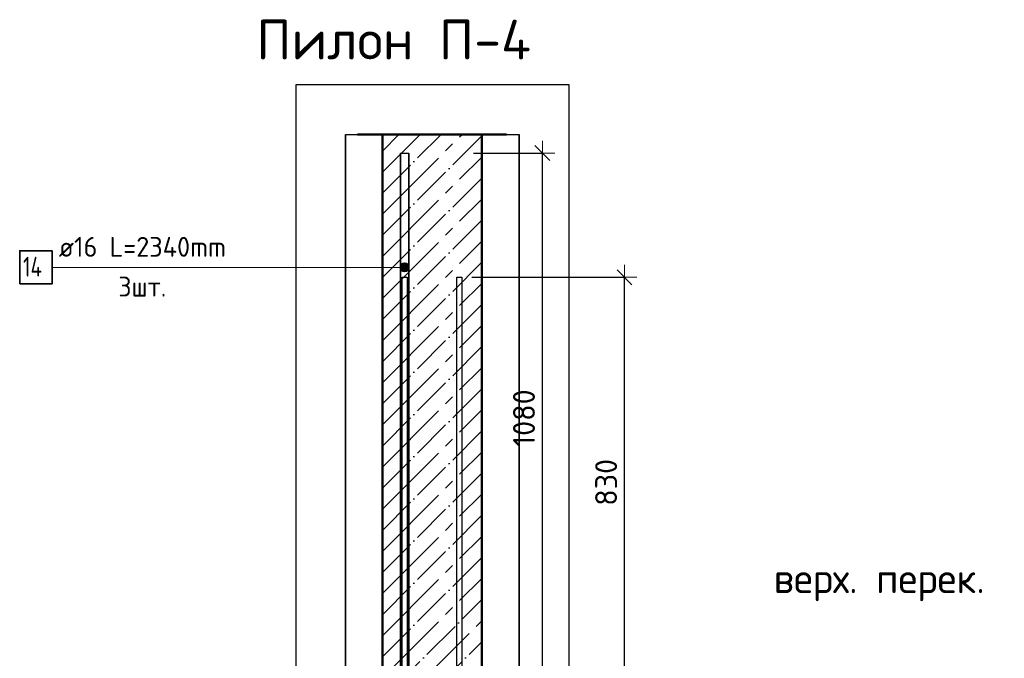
# Model space of a CAD drawing. Header units: millimetres. Extents: x -30645 to 44626, y 46540 to 77351.
# Tile 19 of 84: x -27520 to -25539, y 55158 to 56444. Entities that reach past the tile are written whole.
import ezdxf

# ---------------------------------------------------------------- set-up
doc = ezdxf.new("R2010")
doc.units = ezdxf.units.MM
doc.header["$PDMODE"] = 65
doc.linetypes.add('______11', pattern=[100, 80, -10, 0, -10])
doc.linetypes.add('______5', pattern=[220, 160, -20, 20, -20])
for name, color, linetype, lineweight in [('Standard', 7, 'Continuous', 25), ('Арм.стержн. вертикальными 1', 22, 'Continuous', 35), ('Высотная отметки_ общее', 7, 'Continuous', 13), ('Размерная линия_ общее', 7, 'Continuous', 13)]:
    doc.layers.add(name, color=color, linetype=linetype, lineweight=lineweight)
doc.layers.add('Арм.стержн. вертикальными 2', color=7, linetype='Continuous', lineweight=35, true_color=0x006e00)
doc.styles.add('ISOCPEUR', font='ISOCPEUR')
doc.dimstyles.new('DIMSTYLE_3', dxfattribs={"dimtxt": 44, "dimasz": 50, "dimexe": 0, "dimexo": 0, "dimgap": 22, "dimtad": 2, "dimdec": 0, "dimrnd": 5, "dimzin": 12, "dimdsep": 46, "dimtxsty": 'ISOCPEUR', "dimblk1": 'ALL_ML_STRICH', "dimblk2": 'ALL_ML_STRICH', "dimsah": 1, "dimcen": 0, "dimclrd": 7, "dimclre": 256, "dimclrt": 7, "dimadec": 0, "dimazin": 0, "dimtfac": 1, "dimtdec": 0, "dimtix": 1, "dimtmove": 2, "dimatfit": 3, "dimfxl": 0, "dimtzin": 0, "dimlwd": 0, "dimlwe": -3, "dimarcsym": 0})

# ---------------------------------------------------------------- blocks, each defined once
blk = doc.blocks.new('ALL_ML_STRICH')
at = {"color": 0, "linetype": 'ByBlock', "lineweight": -2}
for p, q in [((0, -0.5), (0, 0.5)), ((-1, 0), (0.5, 0)), ((-0.3, -0.3), (0.3, 0.3))]:
    blk.add_line(p, q, dxfattribs=at)
blk = doc.blocks.new('*D205')
at = {"layer": 'DEFPOINTS', "color": 7, "linetype": 'Continuous', "lineweight": 13, "transparency": 33554687}
for p in [(-26627, 56175), (-26590.5, 55095), (-26468.4, 55095)]:
    blk.add_point(p, dxfattribs=at)
at = {"layer": 'Размерная линия_ общее', "color": 253, "linetype": 'Continuous', "lineweight": -2, "true_color": 0xa0a0a0, "transparency": 33554687}
for p, q in [((-26607, 56175), (-26468.4, 56175)), ((-26570.5, 55095), (-26468.4, 55095))]:
    blk.add_line(p, q, dxfattribs=at)
at = {"layer": 'Размерная линия_ общее', "color": 7, "linetype": 'Continuous', "lineweight": -2, "transparency": 33554687}
blk.add_line((-26468.4, 55095), (-26468.4, 56175), dxfattribs=at)
at = {"layer": 'Размерная линия_ общее', "color": 7, "linetype": 'Continuous', "lineweight": 13, "transparency": 33554687, "xscale": 50, "yscale": 50, "zscale": 50}
for p, rotation in [((-26468.4, 56175), 90), ((-26468.4, 55095), 270)]:
    blk.add_blockref('ALL_ML_STRICH', p, dxfattribs=dict(at, rotation=rotation))
at = {"layer": 'Размерная линия_ общее', "color": 7, "linetype": 'Continuous', "lineweight": 13, "transparency": 33554687, "insert": (-26505.4, 55641.6), "char_height": 44, "width": 176, "attachment_point": 5, "rotation": 90, "style": 'ISOCPEUR'}
blk.add_mtext('\\A1;{1080}', dxfattribs=at)
blk = doc.blocks.new('COMPLEX_ELEVATIONDIM_7')
at = {"layer": 'Высотная отметки_ общее', "color": 7, "linetype": 'Continuous', "lineweight": 13, "transparency": 33554687, "insert": (-26002.9, 55272.9), "char_height": 60, "width": 478.865, "attachment_point": 7, "style": 'ISOCPEUR'}
blk.add_mtext('\\W0.97;верх. перек.', dxfattribs=at)
blk = doc.blocks.new('*D215')
at = {"layer": 'DEFPOINTS', "color": 7, "linetype": 'Continuous', "lineweight": 13, "transparency": 33554687}
for p in [(-26630.5, 55925), (-26590.5, 55095), (-26303.1, 55095)]:
    blk.add_point(p, dxfattribs=at)
at = {"layer": 'Размерная линия_ общее', "color": 253, "linetype": 'Continuous', "lineweight": -2, "true_color": 0xa0a0a0, "transparency": 33554687}
for p, q in [((-26610.5, 55925), (-26303.1, 55925)), ((-26570.5, 55095), (-26303.1, 55095))]:
    blk.add_line(p, q, dxfattribs=at)
at = {"layer": 'Размерная линия_ общее', "color": 7, "linetype": 'Continuous', "lineweight": -2, "transparency": 33554687}
blk.add_line((-26303.1, 55095), (-26303.1, 55925), dxfattribs=at)
at = {"layer": 'Размерная линия_ общее', "color": 7, "linetype": 'Continuous', "lineweight": 13, "transparency": 33554687, "xscale": 50, "yscale": 50, "zscale": 50}
for p, rotation in [((-26303.1, 55925), 90), ((-26303.1, 55095), 270)]:
    blk.add_blockref('ALL_ML_STRICH', p, dxfattribs=dict(at, rotation=rotation))
at = {"layer": 'Размерная линия_ общее', "color": 7, "linetype": 'Continuous', "lineweight": 13, "transparency": 33554687, "insert": (-26340.1, 55512.2), "char_height": 44, "width": 132, "attachment_point": 5, "rotation": 90, "style": 'ISOCPEUR'}
blk.add_mtext('\\A1;{830}', dxfattribs=at)

msp = doc.modelspace()

# ---------------------------------------------------------------- hatches: boundary and pattern name
at = {"layer": 'Арм.стержн. вертикальными 2', "linetype": 'Continuous', "lineweight": 13, "transparency": 33554687}
for points in [[(-26753.7, 55940.5), (-26753.7, 55949.5), (-26755, 55945)], [(-26753.7, 55940.5), (-26753.7, 55949.5), (-26755, 55945)], [(-26753.2, 55940.5), (-26753.2, 55949.5), (-26754.5, 55945)], [(-26753.7, 55949.5), (-26750.5, 55937.3), (-26750.5, 55952.7)], [(-26753.7, 55949.5), (-26750.5, 55937.3), (-26750.5, 55952.7)], [(-26753.7, 55949.5), (-26753.7, 55940.5), (-26750.5, 55937.3)], [(-26753.7, 55949.5), (-26753.7, 55940.5), (-26750.5, 55937.3)], [(-26753.2, 55949.5), (-26750, 55937.3), (-26750, 55952.7)], [(-26753.2, 55949.5), (-26753.2, 55940.5), (-26750, 55937.3)], [(-26750.5, 55952.7), (-26746, 55936), (-26746, 55954)], [(-26750.5, 55952.7), (-26746, 55936), (-26746, 55954)], [(-26750.5, 55952.7), (-26750.5, 55937.3), (-26746, 55936)], [(-26750.5, 55952.7), (-26750.5, 55937.3), (-26746, 55936)], [(-26750, 55952.7), (-26745.5, 55936), (-26745.5, 55954)], [(-26750, 55952.7), (-26750, 55937.3), (-26745.5, 55936)], [(-26746, 55954), (-26746, 55936), (-26741.5, 55937.3)], [(-26746, 55954), (-26741.5, 55937.3), (-26741.5, 55952.7)], [(-26746, 55954), (-26746, 55936), (-26741.5, 55937.3)], [(-26746, 55954), (-26741.5, 55937.3), (-26741.5, 55952.7)], [(-26745.5, 55954), (-26745.5, 55936), (-26741, 55937.3)], [(-26745.5, 55954), (-26741, 55937.3), (-26741, 55952.7)], [(-26741.5, 55952.7), (-26741.5, 55937.3), (-26738.3, 55940.5)], [(-26741.5, 55952.7), (-26738.3, 55940.5), (-26738.3, 55949.5)], [(-26741.5, 55952.7), (-26741.5, 55937.3), (-26738.3, 55940.5)], [(-26741.5, 55952.7), (-26738.3, 55940.5), (-26738.3, 55949.5)], [(-26741, 55952.7), (-26741, 55937.3), (-26737.8, 55940.5)], [(-26741, 55952.7), (-26737.8, 55940.5), (-26737.8, 55949.5)], [(-26738.3, 55949.5), (-26738.3, 55940.5), (-26737, 55945)], [(-26738.3, 55949.5), (-26738.3, 55940.5), (-26737, 55945)], [(-26737.8, 55949.5), (-26737.8, 55940.5), (-26736.5, 55945)]]:
    msp.add_hatch(color=7, dxfattribs=at).paths.add_polyline_path(points)

# ---------------------------------------------------------------- linework, layer by layer
at = {"color": 52, "linetype": 'Continuous', "lineweight": -3, "transparency": 33554687}
for p, q in [((-26864.8, 56212.7), (-26514.8, 56212.7)), ((-26864.8, 56212.7), (-26514.8, 56212.7)), ((-26864.8, 56212.7), (-26864.8, 51725)), ((-26864.8, 51725), (-26864.8, 56212.7)), ((-26514.8, 56212.7), (-26514.8, 51725)), ((-26514.8, 51725), (-26514.8, 56212.7))]:
    msp.add_line(p, q, dxfattribs=at)
at = {"layer": 'Standard', "color": 7, "linetype": 'Continuous', "lineweight": 50, "transparency": 33554687}
for p, q in [((-26540.5, 56212.7), (-26840.5, 56212.7)), ((-26790.5, 56212.7), (-26790.5, 55095)), ((-26590.5, 55095), (-26590.5, 56212.7))]:
    msp.add_line(p, q, dxfattribs=at)
at = {"layer": 'Standard', "color": 253, "linetype": '______11', "lineweight": -3, "true_color": 0xababab, "transparency": 33554687}
for p, q in [((-26790.5, 56094.4), (-26672.2, 56212.7)), ((-26790.5, 56179.2), (-26757, 56212.7)), ((-26790.5, 56009.5), (-26590.5, 56209.5)), ((-26790.5, 55924.7), (-26590.5, 56124.7)), ((-26790.5, 55839.8), (-26590.5, 56039.8)), ((-26790.5, 55755), (-26590.5, 55955)), ((-26790.5, 55670.1), (-26590.5, 55870.1)), ((-26790.5, 55585.2), (-26590.5, 55785.2)), ((-26790.5, 55500.4), (-26590.5, 55700.4)), ((-26790.5, 55415.5), (-26590.5, 55615.5)), ((-26790.5, 55330.7), (-26590.5, 55530.7)), ((-26790.5, 55245.8), (-26590.5, 55445.8)), ((-26790.5, 55161), (-26590.5, 55361)), ((-26771.6, 55095), (-26590.5, 55276.1)), ((-26686.7, 55095), (-26590.5, 55191.3))]:
    msp.add_line(p, q, dxfattribs=at)
at = {"layer": 'Standard', "color": 253, "linetype": '______5', "lineweight": -3, "true_color": 0xababab, "transparency": 33554687}
for p, q in [((-26790.5, 56051.9), (-26629.8, 56212.7)), ((-26790.5, 56136.8), (-26714.6, 56212.7)), ((-26790.5, 55967.1), (-26590.5, 56167.1)), ((-26790.5, 55882.2), (-26590.5, 56082.2)), ((-26790.5, 55797.4), (-26590.5, 55997.4)), ((-26790.5, 55712.5), (-26590.5, 55912.5)), ((-26790.5, 55627.7), (-26590.5, 55827.7)), ((-26790.5, 55542.8), (-26590.5, 55742.8)), ((-26790.5, 55458), (-26590.5, 55658)), ((-26790.5, 55373.1), (-26590.5, 55573.1)), ((-26790.5, 55288.3), (-26590.5, 55488.3)), ((-26790.5, 55203.4), (-26590.5, 55403.4)), ((-26790.5, 55118.6), (-26590.5, 55318.6)), ((-26729.1, 55095), (-26590.5, 55233.7))]:
    msp.add_line(p, q, dxfattribs=at)
at = {"layer": 'Standard', "color": 7, "linetype": 'Continuous', "lineweight": 25, "transparency": 33554687}
msp.add_lwpolyline([(-26964.8, 51625), (-26414.8, 51625), (-26414.8, 56312.7), (-26964.8, 56312.7), (-26964.8, 51625)], dxfattribs=at)
at = {"layer": 'Арм.стержн. вертикальными 1', "color": 4, "linetype": 'Continuous', "lineweight": 25, "transparency": 33554687}
for points in [[(-26750.5, 51795), (-26750.5, 55925), (-26740.5, 55925), (-26740.5, 51795), (-26750.5, 51795)], [(-26750.5, 51795), (-26750.5, 55925), (-26740.5, 55925), (-26740.5, 51795), (-26750.5, 51795)], [(-26750.5, 51795), (-26750.5, 55925), (-26740.5, 55925), (-26740.5, 51795), (-26750.5, 51795)], [(-26640.5, 51795), (-26640.5, 55925), (-26630.5, 55925), (-26630.5, 51795), (-26640.5, 51795)], [(-26640.5, 51795), (-26640.5, 55925), (-26630.5, 55925), (-26630.5, 51795), (-26640.5, 51795)], [(-26640.5, 51795), (-26640.5, 55925), (-26630.5, 55925), (-26630.5, 51795), (-26640.5, 51795)]]:
    msp.add_lwpolyline(points, dxfattribs=at)
at = {"layer": 'Арм.стержн. вертикальными 2', "color": 7, "linetype": 'Continuous', "lineweight": 13, "transparency": 33554687}
for p, q in [((-26746, 55954), (-26746, 55954)), ((-26746, 55954), (-26746, 55954)), ((-26745.5, 55954), (-26745.5, 55954)), ((-27455.1, 55945), (-26851.1, 55945)), ((-26851.1, 55945), (-26746, 55945)), ((-26851.1, 55945), (-26746, 55945)), ((-26851.1, 55945), (-26745.5, 55945)), ((-26755, 55945), (-26755, 55945)), ((-26755, 55945), (-26755, 55945)), ((-26754.5, 55945), (-26754.5, 55945)), ((-26746, 55936), (-26746, 55936)), ((-26746, 55936), (-26746, 55936)), ((-26745.5, 55936), (-26745.5, 55936)), ((-26737, 55945), (-26737, 55945)), ((-26737, 55945), (-26737, 55945)), ((-26736.5, 55945), (-26736.5, 55945))]:
    msp.add_line(p, q, dxfattribs=at)
at = {"layer": 'Арм.стержн. вертикальными 2', "color": 7, "linetype": 'Continuous', "lineweight": 25, "transparency": 33554687}
for points in [[(-26738, 56175), (-26738, 53835), (-26754, 53835), (-26754, 56175), (-26738, 56175)], [(-26738, 56175), (-26738, 53835), (-26754, 53835), (-26754, 56175), (-26738, 56175)], [(-26737.5, 56175), (-26737.5, 53835), (-26753.5, 53835), (-26753.5, 56175), (-26737.5, 56175)]]:
    msp.add_lwpolyline(points, dxfattribs=at)
at = {"layer": 'Арм.стержн. вертикальными 2', "color": 7, "linetype": 'Continuous', "lineweight": 35, "transparency": 33554687}
msp.add_lwpolyline([(-27520.4, 55911.7), (-27455.1, 55911.7), (-27455.1, 55978.3), (-27520.4, 55978.3), (-27520.4, 55911.7)], dxfattribs=at)
at = {"layer": 'Арм.стержн. вертикальными 2', "color": 7, "linetype": 'Continuous', "lineweight": 13, "transparency": 33554687}
for centre in [(-26746, 55945), (-26746, 55945), (-26745.5, 55945)]:
    msp.add_circle(centre, 9, dxfattribs=at)

# ---------------------------------------------------------------- block references
at = {"layer": 'Высотная отметки_ общее', "color": 7, "linetype": 'Continuous', "lineweight": 13, "transparency": 33554687}
msp.add_blockref('COMPLEX_ELEVATIONDIM_7', (0, 0), dxfattribs=at)

# ---------------------------------------------------------------- texts
at = {"layer": 'Standard', "color": 7, "linetype": 'Continuous', "lineweight": 13, "transparency": 33554687, "insert": (-27044.3, 56403.5), "char_height": 80, "width": 558.806, "attachment_point": 4, "style": 'ISOCPEUR'}
msp.add_mtext('\\A1;{\\fISOCPEUR|i0|b0;\\H80.000000;\\W1.000000;\\C7;Пилон П-4}\\P', dxfattribs=at)
at = {"layer": 'Арм.стержн. вертикальными 2', "color": 7, "linetype": 'Continuous', "lineweight": 25, "transparency": 33554687, "char_height": 40, "attachment_point": 7, "style": 'ISOCPEUR'}
for s, insert, width in [('\\W0.96;ø16 L=2340mm ', (-27441.8, 55966.3), 395.02), ('\\W0.76;14', (-27513.8, 55926.3), 67.275), ('\\W0.94;3шт. ', (-27321.8, 55886.3), 154.838)]:
    msp.add_mtext(s, dxfattribs=dict(at, insert=insert, width=width))

# ---------------------------------------------------------------- dimensions: what is measured, and where the dimension line sits
at = {"layer": 'Размерная линия_ общее', "color": 7, "linetype": 'Continuous', "lineweight": 13, "transparency": 33554687}
for base, p2, picture, middle in [((-26468.4, 56175), (-26607, 56175), '*D205', (-26505.4, 55641.6)), ((-26303.1, 55925), (-26610.5, 55925), '*D215', (-26340.1, 55512.2))]:
    dim = msp.add_linear_dim(base=base, p1=(-26570.5, 55095), p2=p2, angle=90, dimstyle='DIMSTYLE_3', override={"dimpost": '<>', "dimclrd": 7, "dimclre": 253, "dimclrt": 7, "dimlwd": 0, "dimlwe": 65533}, dxfattribs=at)
    dim.commit()
    dim.dimension.update_dxf_attribs({"geometry": picture, "text_midpoint": middle, "dimtype": 160})

doc.saveas('drawing.dxf')
